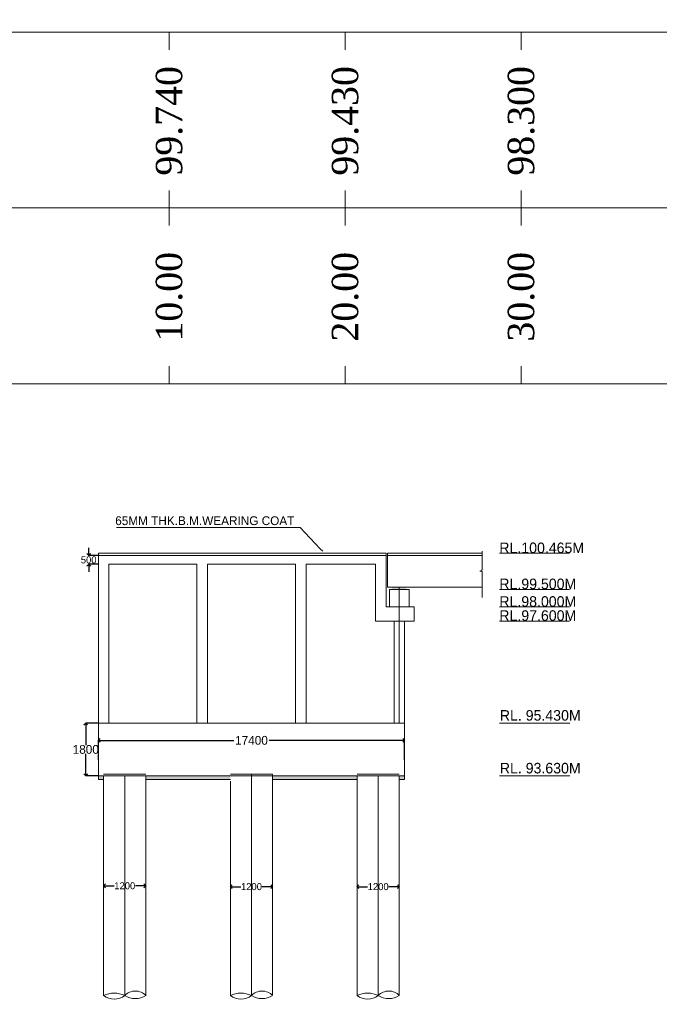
# Model space of a CAD drawing. Header units: millimetres. Extents: x -20950785 to 389010297, y -11535949 to 14056629.
# Tile 51 of 256: x 9322512 to 9358855, y -326331 to -270360. Entities that reach past the tile are written whole.
import ezdxf

# ---------------------------------------------------------------- set-up
doc = ezdxf.new("R2010")
doc.units = ezdxf.units.MM
doc.header["$LTSCALE"] = 60
doc.header["$MEASUREMENT"] = 0
doc.layers.add('TEXT', color=7, linetype='Continuous')
doc.dimstyles.get("Standard").update_dxf_attribs({"dimtxt": 400, "dimasz": 215, "dimexe": 0.18, "dimexo": 0.0625, "dimgap": 0.09, "dimtad": 0, "dimtih": 1, "dimtoh": 1, "dimdec": 0, "dimzin": 4, "dimdsep": 46, "dimtxsty": 'Standard', "dimblk": 'OPEN90', "dimcen": 0, "dimadec": 0, "dimazin": 1, "dimtfac": 1, "dimtdec": 0, "dimtix": 1, "dimtofl": 0, "dimtmove": 0, "dimatfit": 3, "dimldrblk": 'OPEN30', "dimfxl": 1, "dimtolj": 1, "dimtzin": 0, "dimarcsym": 0})

# ---------------------------------------------------------------- blocks, each defined once
blk = doc.blocks.new('_Open90')
at = {"color": 0, "linetype": 'ByBlock', "lineweight": -2}
for p, q in [((0, 0), (-1, 0)), ((-0.5, 0.5), (0, 0)), ((0, 0), (-0.5, -0.5))]:
    blk.add_line(p, q, dxfattribs=at)
blk = doc.blocks.new('*D1638')
at = {"color": 0, "linetype": 'Continuous', "lineweight": -2, "transparency": 16777216}
for p, q in [((9326982, -310344), (9326266, -310344)), ((9326266, -310559), (9326266, -311594)), ((9326266, -313129), (9326266, -312094)), ((9326982, -313344), (9326266, -313344))]:
    blk.add_line(p, q, dxfattribs=at)
at = {"layer": 'Defpoints', "color": 0, "linetype": 'Continuous', "lineweight": 9, "transparency": 16777216}
for p in [(9326982, -310344), (9326266, -313344), (9326982, -313344)]:
    blk.add_point(p, dxfattribs=at)
at = {"color": 0, "linetype": 'Continuous', "lineweight": -2, "transparency": 16777216, "xscale": 215, "yscale": 215, "zscale": 215}
for p, rotation in [((9326266, -310344), 90), ((9326266, -313344), 270)]:
    blk.add_blockref('_Open90', p, dxfattribs=dict(at, rotation=rotation))
at = {"color": 0, "linetype": 'Continuous', "lineweight": 9, "transparency": 16777216, "insert": (9326266, -311844), "char_height": 400, "attachment_point": 5}
blk.add_mtext('\\A1;{\\H1.25x;1800}', dxfattribs=at)
blk = doc.blocks.new('_Open30')
at = {"color": 0, "linetype": 'ByBlock', "lineweight": -2}
for p, q in [((-1, 0.27), (0, 0)), ((0, 0), (-1, -0.27)), ((0, 0), (-1, 0))]:
    blk.add_line(p, q, dxfattribs=at)
blk = doc.blocks.new('*D1579')
at = {"color": 0, "linetype": 'Continuous', "lineweight": -2, "transparency": 16777216}
for p, q in [((9326982, -312437), (9326982, -311329)), ((9327197, -311329), (9334682, -311329)), ((9344167, -311329), (9336683, -311329)), ((9344382, -312437), (9344382, -311329))]:
    blk.add_line(p, q, dxfattribs=at)
at = {"layer": 'Defpoints', "color": 0, "linetype": 'Continuous', "lineweight": 9, "transparency": 16777216}
for p in [(9344382, -311329), (9326982, -312437), (9344382, -312437)]:
    blk.add_point(p, dxfattribs=at)
at = {"color": 0, "linetype": 'Continuous', "lineweight": -2, "transparency": 16777216, "xscale": 215, "yscale": 215, "zscale": 215, "rotation": 180}
blk.add_blockref('_Open90', (9326982, -311329), dxfattribs=at)
at = {"color": 0, "linetype": 'Continuous', "lineweight": -2, "transparency": 16777216, "xscale": 215, "yscale": 215, "zscale": 215}
blk.add_blockref('_Open90', (9344382, -311329), dxfattribs=at)
at = {"color": 0, "linetype": 'Continuous', "lineweight": 9, "transparency": 16777216, "insert": (9335682, -311329), "char_height": 400, "attachment_point": 5}
blk.add_mtext('\\A1;{\\H1.25x;17400}', dxfattribs=at)
blk = doc.blocks.new('*D1642')
at = {"color": 0, "linetype": 'Continuous', "lineweight": -2, "ltscale": 20, "transparency": 16777216}
for p, q in [((9326431, -300605), (9326431, -300390)), ((9326982, -300820), (9326430, -300820)), ((9326982, -301320), (9326430, -301320)), ((9326431, -301535), (9326431, -301750))]:
    blk.add_line(p, q, dxfattribs=at)
at = {"layer": 'Defpoints', "color": 0, "linetype": 'Continuous', "lineweight": 9, "ltscale": 20, "transparency": 16777216}
for p in [(9326431, -300820), (9326982, -300820), (9326982, -301320)]:
    blk.add_point(p, dxfattribs=at)
at = {"color": 0, "linetype": 'Continuous', "lineweight": -2, "ltscale": 20, "transparency": 16777216, "xscale": 215, "yscale": 215, "zscale": 215}
for p, rotation in [((9326431, -300820), 270), ((9326431, -301320), 90)]:
    blk.add_blockref('_Open90', p, dxfattribs=dict(at, rotation=rotation))
at = {"color": 0, "linetype": 'Continuous', "lineweight": 9, "ltscale": 20, "transparency": 16777216, "insert": (9326431, -301070), "char_height": 400, "attachment_point": 5}
blk.add_mtext('\\A1;500', dxfattribs=at)
blk = doc.blocks.new('*D1643')
at = {"color": 0, "linetype": 'Continuous', "lineweight": -2, "transparency": 16777216}
for p, q in [((9327282, -319593), (9327282, -319593)), ((9327497, -319594), (9327882, -319594)), ((9329467, -319594), (9329083, -319594)), ((9329682, -319593), (9329682, -319593))]:
    blk.add_line(p, q, dxfattribs=at)
at = {"layer": 'Defpoints', "color": 0, "linetype": 'Continuous', "lineweight": 9, "transparency": 16777216}
for p in [(9327282, -319594), (9329682, -319594), (9329682, -319594)]:
    blk.add_point(p, dxfattribs=at)
at = {"color": 0, "linetype": 'Continuous', "lineweight": -2, "transparency": 16777216, "xscale": 215, "yscale": 215, "zscale": 215, "rotation": 180}
blk.add_blockref('_Open90', (9327282, -319594), dxfattribs=at)
at = {"color": 0, "linetype": 'Continuous', "lineweight": -2, "transparency": 16777216, "xscale": 215, "yscale": 215, "zscale": 215}
blk.add_blockref('_Open90', (9329682, -319594), dxfattribs=at)
at = {"color": 0, "linetype": 'Continuous', "lineweight": 9, "transparency": 16777216, "insert": (9328482, -319594), "char_height": 400, "attachment_point": 5}
blk.add_mtext('\\A1;1200', dxfattribs=at)
blk = doc.blocks.new('*D1594')
at = {"color": 0, "linetype": 'Continuous', "lineweight": -2, "transparency": 16777216}
for p, q in [((9334482, -319643), (9334482, -319643)), ((9334682, -319644), (9335082, -319644)), ((9336682, -319644), (9336283, -319644)), ((9336882, -319643), (9336882, -319643))]:
    blk.add_line(p, q, dxfattribs=at)
at = {"layer": 'Defpoints', "color": 0, "linetype": 'Continuous', "lineweight": 9, "transparency": 16777216}
for p in [(9334482, -319644), (9336882, -319644), (9336882, -319644)]:
    blk.add_point(p, dxfattribs=at)
at = {"color": 0, "linetype": 'Continuous', "lineweight": -2, "transparency": 16777216, "xscale": 200, "yscale": 200, "zscale": 200, "rotation": 180}
blk.add_blockref('_Open90', (9334482, -319644), dxfattribs=at)
at = {"color": 0, "linetype": 'Continuous', "lineweight": -2, "transparency": 16777216, "xscale": 200, "yscale": 200, "zscale": 200}
blk.add_blockref('_Open90', (9336882, -319644), dxfattribs=at)
at = {"color": 0, "linetype": 'Continuous', "lineweight": 9, "transparency": 16777216, "insert": (9335682, -319644), "char_height": 400, "attachment_point": 5}
blk.add_mtext('\\A1;1200', dxfattribs=at)
blk = doc.blocks.new('*D1595')
at = {"color": 0, "linetype": 'Continuous', "lineweight": -2, "transparency": 16777216}
for p, q in [((9341682, -319643), (9341682, -319643)), ((9341882, -319644), (9342282, -319644)), ((9343882, -319644), (9343483, -319644)), ((9344082, -319643), (9344082, -319643))]:
    blk.add_line(p, q, dxfattribs=at)
at = {"layer": 'Defpoints', "color": 0, "linetype": 'Continuous', "lineweight": 9, "transparency": 16777216}
for p in [(9341682, -319644), (9344082, -319644), (9344082, -319644)]:
    blk.add_point(p, dxfattribs=at)
at = {"color": 0, "linetype": 'Continuous', "lineweight": -2, "transparency": 16777216, "xscale": 200, "yscale": 200, "zscale": 200, "rotation": 180}
blk.add_blockref('_Open90', (9341682, -319644), dxfattribs=at)
at = {"color": 0, "linetype": 'Continuous', "lineweight": -2, "transparency": 16777216, "xscale": 200, "yscale": 200, "zscale": 200}
blk.add_blockref('_Open90', (9344082, -319644), dxfattribs=at)
at = {"color": 0, "linetype": 'Continuous', "lineweight": 9, "transparency": 16777216, "insert": (9342882, -319644), "char_height": 400, "attachment_point": 5}
blk.add_mtext('\\A1;1200', dxfattribs=at)

msp = doc.modelspace()

# ---------------------------------------------------------------- hatches: boundary and pattern name
at = {"lineweight": 9, "ltscale": 20}
h = msp.add_hatch(dxfattribs=at)
h.set_pattern_fill('AR-CONC', color=256, scale=100)
h.set_pattern_definition([(50, (7449959.4, -368372.3), (717.26018, -62.75213), [75, -825]), (355, (7449959.4, -368372.3), (-138.75133, 752.19213), [60, -660]), (100.451444, (7450019.2, -368377.56), (578.50885, 689.44), [63.7402, -701.1421]), (46.1842, (7449959.4, -368172.3), (1067.24133, -165.51928), [112.5, -1237.5]), (96.635635, (7450048.3, -368186.1), (934.66195, 974.1186), [95.61034, -1051.71376]), (351.184164, (7449959.4, -368172.3), (934.66195, 974.1186), [90, -990]), (21, (7450059.4, -368222.3), (596.90705, -402.61889), [75, -825]), (326, (7450059.4, -368222.3), (243.31533, 725.15005), [60, -660]), (71.451445, (7450109.15, -368255.9), (840.22238, 322.53115), [63.7402, -701.1421]), (37.5, (7449959.4, -368372.33), (12.159855, 332.893854), [0, -652, 0, -670, 0, -662.5]), (7.5, (7449959.4, -368372.33), (263.06954, 394.41171), [0, -382, 0, -637, 0, -252.5]), (327.5, (7449736.4, -368372.33), (533.822436, -22.554872), [0, -250, 0, -780, 0, -1035]), (317.5, (7449636.4, -368372.33), (583.18617, 100.10498), [0, -325, 0, -518, 0, -735])])
h.paths.add_polyline_path([(9305042.98, -384239.68), (9303042.98, -384239.68), (9303042.98, -392489.68), (9305042.98, -392489.68)])
h.paths.add_polyline_path([(9305063.93, -404820.18), (9309693.04, -404820.18), (9309693.04, -404038.95), (9305063.93, -404038.95)], flags=9)
h.paths.add_polyline_path([(9305063.93, -400320.18), (9309693.04, -400320.18), (9309693.04, -399538.95), (9305063.93, -399538.95)], flags=9)
h.paths.add_polyline_path([(9305063.42, -392571.69), (9309693.54, -392571.69), (9309693.54, -391787.44), (9305063.42, -391787.44)], flags=9)
h.paths.add_polyline_path([(9305063.42, -384321.69), (9309693.54, -384321.69), (9309693.54, -383537.44), (9305063.42, -383537.44)], flags=9)
h.paths.add_polyline_path([(9305063.93, -374820.18), (9309693.04, -374820.18), (9309693.04, -374038.95), (9305063.93, -374038.95)], flags=9)
h.paths.add_polyline_path([(9313973.91, -402653.12), (9318584.89, -402653.12), (9318584.89, -400724.92), (9313973.91, -400724.92)], flags=9)
h.paths.add_polyline_path([(9314193.96, -379995.34), (9316441.95, -379995.34), (9316441.95, -378909.55), (9314193.96, -378909.55)], flags=9)
h.paths.add_polyline_path([(9299891.52, -409948.64), (9314430.04, -409948.64), (9314430.04, -407866.97), (9299891.52, -407866.97)], flags=9)
h.paths.add_polyline_path([(9313830.17, -397406.65), (9318463.31, -397406.65), (9318463.31, -394634.71), (9313830.17, -394634.71)], flags=9)
h.paths.add_polyline_path([(9313498.94, -388715.78), (9318154.59, -388715.78), (9318154.59, -387629.99), (9313498.94, -387629.99)], flags=9)
h.paths.add_polyline_path([(9413985.31, -333598.75), (9424793.98, -333598.75), (9424793.98, -331283.91), (9413985.31, -331283.91)], flags=9)
h.paths.add_polyline_path([(9383405.73, -238638.61), (9388658.05, -238638.61), (9388658.05, -237335.66), (9383405.73, -237335.66)], flags=9)
h.paths.add_polyline_path([(9383489.63, -236841.36), (9388741.94, -236841.36), (9388741.94, -235538.4), (9383489.63, -235538.4)], flags=9)
h.paths.add_polyline_path([(9402505.26, -237732.81), (9408047.7, -237732.81), (9408047.7, -236429.85), (9402505.26, -236429.85)], flags=9)
h.paths.add_polyline_path([(9402428.52, -235857.48), (9407970.97, -235857.48), (9407970.97, -234554.53), (9402428.52, -234554.53)], flags=9)
h.paths.add_polyline_path([(9364133.54, -237732.81), (9369675.99, -237732.81), (9369675.99, -236429.85), (9364133.54, -236429.85)], flags=9)
h.paths.add_polyline_path([(9364056.8, -235857.48), (9369599.25, -235857.48), (9369599.25, -234554.53), (9364056.8, -234554.53)], flags=9)
h.paths.add_polyline_path([(9470139.99, -397353.43), (9566841.73, -397353.43), (9566841.73, -388863.45), (9470139.99, -388863.45)], flags=9)
h.paths.add_polyline_path([(9552010.34, -416787.57), (9561144.66, -416787.57), (9561144.66, -412444.38), (9552010.34, -412444.38)], flags=9)
h.paths.add_polyline_path([(9494166.13, -408126.44), (9580947.88, -408126.44), (9580947.88, -400905.14), (9494166.13, -400905.14)], flags=9)
h.paths.add_polyline_path([(9468893.12, -416988.19), (9488963.93, -416988.19), (9488963.93, -412710.73), (9468893.12, -412710.73)], flags=9)
h.paths.add_polyline_path([(9562715.43, -387910.9), (9568184.34, -387910.9), (9568184.34, -384361.68), (9562715.43, -384361.68)], flags=9)
h.paths.add_polyline_path([(9550938.3, -422794.46), (9563611.71, -422794.46), (9563611.71, -418517), (9550938.3, -418517)], flags=9)
h.paths.add_polyline_path([(9530595.59, -387988.59), (9535656.82, -387988.59), (9535656.82, -384439.38), (9530595.59, -384439.38)], flags=9)
h.paths.add_polyline_path([(9506972.43, -388227.15), (9512305.84, -388227.15), (9512305.84, -384677.93), (9506972.43, -384677.93)], flags=9)
h.paths.add_polyline_path([(9517674.4, -416644.23), (9530433.07, -416644.23), (9530433.07, -412366.77), (9517674.4, -412366.77)], flags=9)
h.paths.add_polyline_path([(9482212.53, -388150.03), (9489933.27, -388150.03), (9489933.27, -384600.81), (9482212.53, -384600.81)], flags=9)
h.paths.add_polyline_path([(9472773.31, -404978.19), (9487585.44, -404978.19), (9487585.44, -400700.74), (9472773.31, -400700.74)], flags=9)
h.paths.add_polyline_path([(9517436.28, -422731.55), (9534382.81, -422731.55), (9534382.81, -418454.09), (9517436.28, -418454.09)], flags=9)
h.paths.add_polyline_path([(9501707.34, -365850.63), (9577753.12, -365850.63), (9577753.12, -240258.29), (9501707.34, -240258.29)], flags=9)
h.paths.add_polyline_path([(9449811.58, -327898.14), (9455063.89, -327898.14), (9455063.89, -326595.19), (9449811.58, -326595.19)], flags=9)
h.paths.add_polyline_path([(9349562.22, -313541.63), (9355104.67, -313541.63), (9355104.67, -312238.68), (9349562.22, -312238.68)], flags=9)
h.paths.add_polyline_path([(9347213.24, -337446.77), (9358569.92, -337446.77), (9358569.92, -335131.32), (9347213.24, -335131.32)], flags=9)
h.paths.add_polyline_path([(9345865.05, -346911.82), (9351992.76, -346911.82), (9351992.76, -345391.7), (9345865.05, -345391.7)], flags=9)
h.paths.add_polyline_path([(9420584.11, -336053.73), (9432408.63, -336053.73), (9432408.63, -333738.49), (9420584.11, -333738.49)], flags=9)
h.paths.add_polyline_path([(9389335.6, -300830.25), (9396075.39, -300830.25), (9396075.39, -299310.14), (9389335.6, -299310.14)], flags=9)
h.paths.add_polyline_path([(9389335.6, -302668.66), (9395463.3, -302668.66), (9395463.3, -301148.54), (9389335.6, -301148.54)], flags=9)
h.paths.add_polyline_path([(9389335.6, -303753.85), (9395463.3, -303753.85), (9395463.3, -302233.73), (9389335.6, -302233.73)], flags=9)
h.paths.add_polyline_path([(9389258.52, -304780.96), (9395386.22, -304780.96), (9395386.22, -303260.85), (9389258.52, -303260.85)], flags=9)
h.paths.add_polyline_path([(9389258.52, -310501.4), (9395386.22, -310501.4), (9395386.22, -308981.29), (9389258.52, -308981.29)], flags=9)
h.paths.add_polyline_path([(9389278.29, -313512.52), (9395405.99, -313512.52), (9395405.99, -311992.4), (9389278.29, -311992.4)], flags=9)
h.paths.add_polyline_path([(9414444.94, -312646.4), (9419697.26, -312646.4), (9419697.26, -311343.44), (9414444.94, -311343.44)], flags=9)
h.paths.add_polyline_path([(9414444.94, -311827.14), (9419697.26, -311827.14), (9419697.26, -310524.18), (9414444.94, -310524.18)], flags=9)
h.paths.add_polyline_path([(9458693.9, -311780.63), (9463946.22, -311780.63), (9463946.22, -310477.67), (9458693.9, -310477.67)], flags=9)
h.paths.add_polyline_path([(9449811.58, -324793.12), (9455063.89, -324793.12), (9455063.89, -323490.17), (9449811.58, -323490.17)], flags=9)
h.paths.add_polyline_path([(9458677.16, -304443.26), (9468516.31, -304443.26), (9468516.31, -303140.3), (9458677.16, -303140.3)], flags=9)
h.paths.add_polyline_path([(9389294.87, -299744.5), (9399134.03, -299744.5), (9399134.03, -298441.55), (9389294.87, -298441.55)], flags=9)
h.paths.add_polyline_path([(9384195.69, -306101.36), (9385794.75, -306101.36), (9385794.75, -305232.72), (9384195.69, -305232.72)], flags=9)
h.paths.add_polyline_path([(9361995.69, -306102.7), (9363594.75, -306102.7), (9363594.75, -305234.06), (9361995.69, -305234.06)], flags=9)
h.paths.add_polyline_path([(9379311.6, -306096.36), (9380910.66, -306096.36), (9380910.66, -305227.72), (9379311.6, -305227.72)], flags=9)
h.paths.add_polyline_path([(9373111.6, -306079.85), (9374710.66, -306079.85), (9374710.66, -305211.22), (9373111.6, -305211.22)], flags=9)
h.paths.add_polyline_path([(9367110.63, -306096.36), (9368709.69, -306096.36), (9368709.69, -305227.72), (9367110.63, -305227.72)], flags=9)
h.paths.add_polyline_path([(9368069.84, -299361.93), (9381531.49, -299361.93), (9381531.49, -298158.97), (9368069.84, -298158.97)], flags=9)
h.paths.add_polyline_path([(9327769.74, -299369.32), (9339071.11, -299369.32), (9339071.11, -298283.53), (9327769.74, -298283.53)], flags=9)
h.paths.add_polyline_path([(9349535.67, -304868.24), (9354787.99, -304868.24), (9354787.99, -303565.28), (9349535.67, -303565.28)], flags=9)
h.paths.add_polyline_path([(9349535.67, -304069.85), (9354787.99, -304069.85), (9354787.99, -302766.9), (9349535.67, -302766.9)], flags=9)
h.paths.add_polyline_path([(9349535.67, -303068.24), (9354787.99, -303068.24), (9354787.99, -301765.28), (9349535.67, -301765.28)], flags=9)
h.paths.add_polyline_path([(9349535.67, -301019.01), (9355312.63, -301019.01), (9355312.63, -299716.06), (9349535.67, -299716.06)], flags=9)
h.paths.add_polyline_path([(9349562.22, -310541.63), (9355104.67, -310541.63), (9355104.67, -309238.68), (9349562.22, -309238.68)], flags=9)
h.paths.add_polyline_path([(9314363.84, -333493.79), (9315925.46, -333493.79), (9315925.46, -332408), (9314363.84, -332408)], flags=9)
h.paths.add_polyline_path([(9312578.34, -333468.87), (9314139.96, -333468.87), (9314139.96, -332383.07), (9312578.34, -332383.07)], flags=9)
h.paths.add_polyline_path([(9308483.9, -361666.38), (9310357.84, -361666.38), (9310357.84, -360363.43), (9308483.9, -360363.43)], flags=9)
h.paths.add_polyline_path([(9302921.17, -361616.25), (9304795.11, -361616.25), (9304795.11, -360313.29), (9302921.17, -360313.29)], flags=9)
h.paths.add_polyline_path([(9297253.55, -361678.38), (9299127.49, -361678.38), (9299127.49, -360375.43), (9297253.55, -360375.43)], flags=9)
h.paths.add_polyline_path([(9414375, -304228.7), (9422572.51, -304228.7), (9422572.51, -301913.66), (9414375, -301913.66)], flags=9)
h.paths.add_polyline_path([(9420153.66, -329503.83), (9430871.25, -329503.83), (9430871.25, -328566.36), (9420153.66, -328566.36)], flags=9)
h.paths.add_polyline_path([(9422296.31, -328713.78), (9427864.34, -328713.78), (9427864.34, -327776.91), (9422296.31, -327776.91)], flags=9)
h.paths.add_polyline_path([(9386464.47, -320159.35), (9397273.14, -320159.35), (9397273.14, -317844.51), (9386464.47, -317844.51)], flags=9)
h.paths.add_polyline_path([(9423429.15, -345029.23), (9429952.39, -345029.23), (9429952.39, -344091.76), (9423429.15, -344091.76)], flags=9)
h.paths.add_polyline_path([(9384096.03, -346811.82), (9390223.73, -346811.82), (9390223.73, -345291.7), (9384096.03, -345291.7)], flags=9)
h.paths.add_polyline_path([(9414451.47, -350037.06), (9420593.74, -350037.06), (9420593.74, -348943.34), (9414451.47, -348943.34)], flags=9)
h.paths.add_polyline_path([(9450756.87, -349829.35), (9456009.19, -349829.35), (9456009.19, -348526.39), (9450756.87, -348526.39)], flags=9)
h.paths.add_polyline_path([(9439290.04, -370630.47), (9449941.3, -370630.47), (9449941.3, -368350.29), (9439290.04, -368350.29)], flags=9)
h.paths.add_polyline_path([(9403273.66, -370710.22), (9413924.92, -370710.22), (9413924.92, -368430.05), (9403273.66, -368430.05)], flags=9)
h.paths.add_polyline_path([(9300516.87, -366701.34), (9314336.53, -366701.34), (9314336.53, -364638.33), (9300516.87, -364638.33)], flags=9)
h.paths.add_polyline_path([(9366166.87, -377213.33), (9381441.23, -377213.33), (9381441.23, -374933.16), (9366166.87, -374933.16)], flags=9)
h.paths.add_polyline_path([(9458693.9, -305386.84), (9464470.86, -305386.84), (9464470.86, -304083.88), (9458693.9, -304083.88)], flags=9)
h.paths.add_polyline_path([(9458693.9, -312730.69), (9463946.22, -312730.69), (9463946.22, -311427.73), (9458693.9, -311427.73)], flags=9)
h.paths.add_polyline_path([(9458693.9, -309729.68), (9463946.22, -309729.68), (9463946.22, -308426.73), (9458693.9, -308426.73)], flags=9)
h.paths.add_polyline_path([(9458693.9, -308328.07), (9463946.22, -308328.07), (9463946.22, -307025.12), (9458693.9, -307025.12)], flags=9)
h.paths.add_polyline_path([(9458693.9, -307328.07), (9463946.22, -307328.07), (9463946.22, -306025.12), (9458693.9, -306025.12)], flags=9)
h.paths.add_polyline_path([(9413637.58, -327941.52), (9418902.39, -327941.52), (9418902.39, -327004.05), (9413637.58, -327004.05)], flags=9)
h.paths.add_polyline_path([(9413747.21, -325010.47), (9418999.53, -325010.47), (9418999.53, -323707.51), (9413747.21, -323707.51)], flags=9)
h.paths.add_polyline_path([(9414444.94, -309343.42), (9419697.26, -309343.42), (9419697.26, -308040.46), (9414444.94, -308040.46)], flags=9)
h.paths.add_polyline_path([(9414444.94, -307355.23), (9419697.26, -307355.23), (9419697.26, -306052.28), (9414444.94, -306052.28)], flags=9)
h.paths.add_polyline_path([(9414444.94, -306355.23), (9419697.26, -306355.23), (9419697.26, -305052.28), (9414444.94, -305052.28)], flags=9)
h.paths.add_polyline_path([(9435421.89, -303639.18), (9442445.6, -303639.18), (9442445.6, -302336.22), (9435421.89, -302336.22)], flags=9)
h.paths.add_polyline_path([(9444509.1, -303573.48), (9452460.41, -303573.48), (9452460.41, -302270.52), (9444509.1, -302270.52)], flags=9)
h.paths.add_polyline_path([(9440938.37, -305167.62), (9443489.38, -305234.39), (9443517.79, -304148.96), (9440966.78, -304082.2)], flags=9)
h.paths.add_polyline_path([(9445404.56, -305111.44), (9455039.44, -305363.61), (9455067.85, -304278.19), (9445432.97, -304026.01)], flags=9)
h.paths.add_polyline_path([(9336379.21, -300679.59), (9336380.03, -300679.59), (9336380.03, -300679.16), (9336379.21, -300679.16)], flags=9)
h.paths.add_polyline_path([(9431205.45, -223146.7), (9442406.76, -223146.7), (9442406.76, -220540.71), (9431205.45, -220540.71)], flags=9)
h.paths.add_polyline_path([(9320824.74, -223405.63), (9337481.44, -223405.63), (9337481.44, -220799.63), (9320824.74, -220799.63)], flags=9)
h.paths.add_polyline_path([(9384386.02, -234040.14), (9392408.29, -234040.14), (9392408.29, -232520.03), (9384386.02, -232520.03)], flags=9)
h.paths.add_polyline_path([(9379703.62, -232981.1), (9388683.04, -232981.1), (9388683.04, -231460.98), (9379703.62, -231460.98)], flags=9)
h.paths.add_polyline_path([(9376996.53, -230478.8), (9400269.53, -230478.8), (9400269.53, -228307.21), (9376996.53, -228307.21)], flags=9)
h.paths.add_polyline_path([(9470544.37, -270483.67), (9490859.26, -270483.67), (9490859.26, -267280.9), (9470544.37, -267280.9)], flags=9)
h.paths.add_polyline_path([(9474828.62, -288268.09), (9487143.87, -288268.09), (9487143.87, -282565.31), (9474828.62, -282565.31)], flags=9)
h.paths.add_polyline_path([(9474732.2, -277679.86), (9487476.8, -277679.86), (9487476.8, -274477.09), (9474732.2, -274477.09)], flags=9)
h.paths.add_polyline_path([(9410656.28, -267478.28), (9413865.91, -267478.28), (9413865.91, -264220.89), (9410656.28, -264220.89)], flags=9)
h.paths.add_polyline_path([(9417374.5, -262541.27), (9423502.2, -262541.27), (9423502.2, -261021.16), (9417374.5, -261021.16)], flags=9)
h.paths.add_polyline_path([(9357966.28, -267478.28), (9361175.91, -267478.28), (9361175.91, -264220.89), (9357966.28, -264220.89)], flags=9)
h.paths.add_polyline_path([(9364308.68, -262578.54), (9370436.39, -262578.54), (9370436.39, -261058.42), (9364308.68, -261058.42)], flags=9)
h.paths.add_polyline_path([(9395823.55, -263660.39), (9401951.25, -263660.39), (9401951.25, -262140.28), (9395823.55, -262140.28)], flags=9)
h.paths.add_polyline_path([(9392117.31, -268734.73), (9395010.72, -268734.73), (9395010.72, -265627.34), (9392117.31, -265627.34)], flags=9)
h.paths.add_polyline_path([(9380823.55, -263660.39), (9386951.25, -263660.39), (9386951.25, -262140.28), (9380823.55, -262140.28)], flags=9)
h.paths.add_polyline_path([(9377117.31, -268734.73), (9380010.72, -268734.73), (9380010.72, -265627.34), (9377117.31, -265627.34)], flags=9)
h.paths.add_polyline_path([(9410098.66, -279536.02), (9410098.66, -272695.17), (9406895.89, -272695.17), (9406895.89, -279536.02)], flags=9)
h.paths.add_polyline_path([(9410098.66, -289005.56), (9410098.66, -283272.14), (9406895.89, -283272.14), (9406895.89, -289005.56)], flags=9)
h.paths.add_polyline_path([(9395098.66, -279536.02), (9395098.66, -272695.17), (9391895.89, -272695.17), (9391895.89, -279536.02)], flags=9)
h.paths.add_polyline_path([(9395098.66, -288979.6), (9395098.66, -283246.18), (9391895.89, -283246.18), (9391895.89, -288979.6)], flags=9)
h.paths.add_polyline_path([(9380098.66, -279536.02), (9380098.66, -272695.17), (9376895.89, -272695.17), (9376895.89, -279536.02)], flags=9)
h.paths.add_polyline_path([(9380098.66, -288991.5), (9380098.66, -283258.08), (9376895.89, -283258.08), (9376895.89, -288991.5)], flags=9)
h.paths.add_polyline_path([(9365098.66, -279536.02), (9365098.66, -272695.17), (9361895.89, -272695.17), (9361895.89, -279536.02)], flags=9)
h.paths.add_polyline_path([(9365098.66, -288955.81), (9365098.66, -283222.39), (9361895.89, -283222.39), (9361895.89, -288955.81)], flags=9)
h.paths.add_polyline_path([(9462598.66, -279536.02), (9462598.66, -272695.17), (9459395.89, -272695.17), (9459395.89, -279536.02)], flags=9)
h.paths.add_polyline_path([(9462598.66, -289622), (9462598.66, -282781.15), (9459395.89, -282781.15), (9459395.89, -289622)], flags=9)
h.paths.add_polyline_path([(9452598.66, -279502.49), (9452598.66, -272661.65), (9449395.89, -272661.65), (9449395.89, -279502.49)], flags=9)
h.paths.add_polyline_path([(9452598.66, -289622), (9452598.66, -282781.15), (9449395.89, -282781.15), (9449395.89, -289622)], flags=9)
h.paths.add_polyline_path([(9290544.37, -270483.67), (9310859.26, -270483.67), (9310859.26, -267280.9), (9290544.37, -267280.9)], flags=9)
h.paths.add_polyline_path([(9294828.62, -288268.09), (9307143.87, -288268.09), (9307143.87, -282565.31), (9294828.62, -282565.31)], flags=9)
h.paths.add_polyline_path([(9294732.2, -277679.86), (9307476.8, -277679.86), (9307476.8, -274477.09), (9294732.2, -274477.09)], flags=9)
h.paths.add_polyline_path([(9442598.66, -279536.02), (9442598.66, -272695.17), (9439395.89, -272695.17), (9439395.89, -279536.02)], flags=9)
h.paths.add_polyline_path([(9442598.66, -289622), (9442598.66, -282781.15), (9439395.89, -282781.15), (9439395.89, -289622)], flags=9)
h.paths.add_polyline_path([(9432598.66, -279536.02), (9432598.66, -272695.17), (9429395.89, -272695.17), (9429395.89, -279536.02)], flags=9)
h.paths.add_polyline_path([(9432598.66, -289622), (9432598.66, -282781.15), (9429395.89, -282781.15), (9429395.89, -289622)], flags=9)
h.paths.add_polyline_path([(9422598.66, -279536.02), (9422598.66, -272695.17), (9419395.89, -272695.17), (9419395.89, -279536.02)], flags=9)
h.paths.add_polyline_path([(9422598.66, -289622), (9422598.66, -282781.15), (9419395.89, -282781.15), (9419395.89, -289622)], flags=9)
h.paths.add_polyline_path([(9412598.66, -279536.02), (9412598.66, -272695.17), (9409395.89, -272695.17), (9409395.89, -279536.02)], flags=9)
h.paths.add_polyline_path([(9412598.66, -288982.31), (9412598.66, -283248.89), (9409395.89, -283248.89), (9409395.89, -288982.31)], flags=9)
h.paths.add_polyline_path([(9402598.66, -279536.02), (9402598.66, -272695.17), (9399395.89, -272695.17), (9399395.89, -279536.02)], flags=9)
h.paths.add_polyline_path([(9402598.66, -289005.56), (9402598.66, -283272.14), (9399395.89, -283272.14), (9399395.89, -289005.56)], flags=9)
h.paths.add_polyline_path([(9392598.66, -279536.02), (9392598.66, -272695.17), (9389395.89, -272695.17), (9389395.89, -279536.02)], flags=9)
h.paths.add_polyline_path([(9392598.66, -288979.6), (9392598.66, -283246.18), (9389395.89, -283246.18), (9389395.89, -288979.6)], flags=9)
h.paths.add_polyline_path([(9382598.66, -279536.02), (9382598.66, -272695.17), (9379395.89, -272695.17), (9379395.89, -279536.02)], flags=9)
h.paths.add_polyline_path([(9382598.66, -288986.09), (9382598.66, -283252.67), (9379395.89, -283252.67), (9379395.89, -288986.09)], flags=9)
h.paths.add_polyline_path([(9372598.66, -279536.02), (9372598.66, -272695.17), (9369395.89, -272695.17), (9369395.89, -279536.02)], flags=9)
h.paths.add_polyline_path([(9372598.66, -288991.5), (9372598.66, -283258.08), (9369395.89, -283258.08), (9369395.89, -288991.5)], flags=9)
h.paths.add_polyline_path([(9362598.66, -279536.02), (9362598.66, -272695.17), (9359395.89, -272695.17), (9359395.89, -279536.02)], flags=9)
h.paths.add_polyline_path([(9362598.66, -288955.81), (9362598.66, -283222.39), (9359395.89, -283222.39), (9359395.89, -288955.81)], flags=9)
h.paths.add_polyline_path([(9352598.66, -279536.02), (9352598.66, -272695.17), (9349395.89, -272695.17), (9349395.89, -279536.02)], flags=9)
h.paths.add_polyline_path([(9352598.66, -288983.39), (9352598.66, -283249.97), (9349395.89, -283249.97), (9349395.89, -288983.39)], flags=9)
h.paths.add_polyline_path([(9342598.66, -279536.02), (9342598.66, -272695.17), (9339395.89, -272695.17), (9339395.89, -279536.02)], flags=9)
h.paths.add_polyline_path([(9342598.66, -288962.3), (9342598.66, -283228.88), (9339395.89, -283228.88), (9339395.89, -288962.3)], flags=9)
h.paths.add_polyline_path([(9332598.66, -279536.02), (9332598.66, -272695.17), (9329395.89, -272695.17), (9329395.89, -279536.02)], flags=9)
h.paths.add_polyline_path([(9332598.66, -289068.28), (9332598.66, -283334.86), (9329395.89, -283334.86), (9329395.89, -289068.28)], flags=9)
h.paths.add_polyline_path([(9322598.66, -279536.02), (9322598.66, -272695.17), (9319395.89, -272695.17), (9319395.89, -279536.02)], flags=9)
h.paths.add_polyline_path([(9322598.66, -288978.52), (9322598.66, -283245.1), (9319395.89, -283245.1), (9319395.89, -288978.52)], flags=9)
at = {"linetype": 'Continuous', "lineweight": 9}
msp.add_hatch(color=7, dxfattribs=at).paths.add_polyline_path([(9344466.22, -302628.54), (9343666.22, -302628.54), (9343666.22, -302748.54), (9344466.22, -302748.54)])
h = msp.add_hatch(dxfattribs=at)
h.set_pattern_fill('AR-CONC', scale=50, style=0)
h.set_pattern_definition([(50, (9306938.4, -401449.87), (358.6301, -31.3761), [37.5, -412.5]), (355, (9306938.4, -401449.87), (-69.3757, 376.096), [30, -330]), (100.4514, (9306968.3, -401452.48), (289.2547, 344.7198), [31.8701, -350.571]), (46.1842, (9306938.4, -401349.87), (533.6205, -82.7595), [56.25, -618.75]), (96.6356, (9306982.87, -401356.76), (467.3314, 487.059), [47.805, -525.8565]), (351.1842, (9306938.4, -401349.87), (467.331, 487.0593), [45, -495]), (21, (9306988.4, -401374.87), (298.4535, -201.3094), [37.5, -412.5]), (326, (9306988.4, -401374.87), (121.6577, 362.575), [30, -330]), (71.4514, (9307013.27, -401391.64), (420.1113, 161.2652), [31.8701, -350.571]), (37.5, (9306938.4, -401449.87), (6.07993, 166.44693), [0, -326, 0, -335, 0, -331.25]), (7.5, (9306938.4, -401449.87), (131.53477, 197.20586), [0, -191, 0, -318.5, 0, -126.25]), (327.5, (9306826.9, -401449.87), (266.91122, -11.27744), [0, -125, 0, -390, 0, -517.5]), (317.5, (9306776.9, -401449.87), (291.5931, 50.0525), [0, -162.5, 0, -259, 0, -367.5])])
h.paths.add_polyline_path([(9334482.45, -313343.81), (9329682.45, -313343.81), (9329682.45, -313543.81), (9334482.45, -313543.81)])
h.paths.add_polyline_path([(9327282.45, -313343.81), (9326982.45, -313343.81), (9326982.45, -313543.81), (9327282.45, -313543.81)])
h.paths.add_polyline_path([(9341682.45, -313343.81), (9336882.45, -313343.81), (9336882.45, -313543.81), (9341682.45, -313543.81)])
h.paths.add_polyline_path([(9344382.45, -313343.81), (9344082.45, -313343.81), (9344082.45, -313543.81), (9344382.45, -313543.81)])

# ---------------------------------------------------------------- linework, layer by layer
at = {"color": 7, "linetype": 'Continuous', "lineweight": 9, "ltscale": 20}
for p, q in [((9311013.43, -271064.1), (9471013.43, -271064.1)), ((9331013.43, -272064.1), (9331013.43, -271064.1)), ((9341013.43, -272064.1), (9341013.43, -271064.1)), ((9351013.43, -272064.1), (9351013.43, -271064.1)), ((9331013.43, -281064.1), (9331013.43, -280064.1)), ((9341013.43, -281064.1), (9341013.43, -280064.1)), ((9351013.43, -281064.1), (9351013.43, -280064.1)), ((9291013.43, -281064.1), (9491013.43, -281064.1)), ((9331013.43, -282064.1), (9331013.43, -281064.1)), ((9341013.43, -282064.1), (9341013.43, -281064.1)), ((9351013.43, -282064.1), (9351013.43, -281064.1)), ((9351013.43, -282064.1), (9351013.43, -281064.1)), ((9331013.43, -291064.1), (9331013.43, -290064.1)), ((9341013.43, -291064.1), (9341013.43, -290064.1)), ((9351013.43, -291064.1), (9351013.43, -290064.1)), ((9351013.43, -291064.1), (9351013.43, -290064.1)), ((9451013.43, -291064.1), (9311013.43, -291064.1)), ((9334482.45, -325834.04), (9334482.45, -313643.81))]:
    msp.add_line(p, q, dxfattribs=at)
at = {"color": 7, "linetype": 'Continuous', "lineweight": 9}
for p, q in [((9338448.44, -299229.2), (9328019.93, -299229.2)), ((9339586.97, -300432.01), (9338448.44, -299229.2)), ((9339586.97, -300432.01), (9339728.21, -300581.22)), ((9343332.45, -300690.16), (9326982.45, -300690.16)), ((9326982.45, -300690.16), (9326982.45, -300813.81)), ((9326982.45, -300813.81), (9326982.45, -310343.81)), ((9326982.45, -310343.81), (9326982.45, -300813.81)), ((9342732.45, -300820.16), (9326982.45, -300820.16)), ((9343332.45, -300820.16), (9342732.45, -300820.16)), ((9343332.45, -300820.16), (9343332.45, -300690.16)), ((9343332.45, -303743.81), (9343332.45, -300813.81)), ((9343412.45, -300690.16), (9348781.87, -300690.16)), ((9343412.45, -300820.16), (9343412.45, -300690.16)), ((9343412.45, -302620.16), (9343412.45, -300820.16)), ((9343412.45, -300820.16), (9348781.87, -300820.16)), ((9348781.87, -300820.16), (9348781.87, -300570.94)), ((9348781.87, -300570.94), (9348781.87, -301636.86)), ((9349768.34, -300694.59), (9352445.56, -300694.59)), ((9349768.34, -300694.59), (9352445.56, -300694.59)), ((9349768.34, -300694.59), (9353757.35, -300694.59)), ((9332582.45, -301320.16), (9327582.45, -301320.16)), ((9327582.45, -310343.81), (9327582.45, -301320.16)), ((9327582.45, -303443.81), (9327582.45, -301420.16)), ((9332582.45, -310343.81), (9332582.45, -301320.16)), ((9338182.45, -301320.16), (9333182.45, -301320.16)), ((9333182.45, -310343.81), (9333182.45, -301320.16)), ((9338182.45, -310343.81), (9338182.45, -301320.16)), ((9342732.45, -301320.16), (9338782.45, -301320.16)), ((9338782.45, -310343.81), (9338782.45, -301320.16)), ((9342732.45, -303743.81), (9342732.45, -301320.16)), ((9348781.87, -301636.86), (9348651.9, -301711.48)), ((9348651.9, -301711.48), (9348781.87, -301711.48)), ((9348781.87, -301711.48), (9348781.87, -303214.21)), ((9348781.87, -302620.16), (9343412.45, -302620.16)), ((9344632.45, -302743.81), (9343532.45, -302743.81)), ((9343532.45, -302743.81), (9343532.45, -303743.81)), ((9343532.45, -302743.81), (9344632.45, -302743.81)), ((9344632.45, -303743.81), (9344632.45, -302743.81)), ((9349768.34, -302743.81), (9352445.56, -302743.81)), ((9349768.34, -302743.81), (9352445.56, -302743.81)), ((9349768.34, -302743.81), (9353757.35, -302743.81)), ((9342732.45, -303743.81), (9342732.45, -304543.81)), ((9343532.45, -303743.81), (9343332.45, -303743.81)), ((9343382.45, -303743.81), (9344082.45, -303743.81)), ((9344082.45, -303743.81), (9344932.45, -303743.81)), ((9344932.45, -303743.81), (9344932.45, -304543.81)), ((9349768.34, -303743.81), (9353757.35, -303743.81)), ((9327582.45, -310343.81), (9327582.45, -304043.81)), ((9344932.45, -304543.81), (9342732.45, -304543.81)), ((9343782.45, -310343.81), (9343782.45, -304543.81)), ((9344382.45, -310343.81), (9344382.45, -304543.81)), ((9344382.45, -310343.81), (9344382.45, -304543.81)), ((9349768.34, -304543.81), (9353757.35, -304543.81)), ((9326982.45, -310343.81), (9327582.45, -310343.81)), ((9344382.45, -310343.81), (9326982.45, -310343.81)), ((9344382.45, -310343.81), (9326982.45, -310343.81)), ((9326982.45, -313543.81), (9326982.45, -310343.81)), ((9331982.45, -310343.81), (9332582.45, -310343.81)), ((9336982.45, -310343.81), (9337582.45, -310343.81)), ((9341982.45, -310343.81), (9342582.45, -310343.81)), ((9343782.45, -310343.81), (9344382.45, -310343.81)), ((9344382.45, -310343.81), (9344382.45, -313543.81)), ((9349768.34, -310343.81), (9353771.03, -310343.81)), ((9344382.45, -313343.81), (9326982.45, -313343.81)), ((9329682.45, -313243.81), (9327282.45, -313243.81)), ((9327282.45, -325843.19), (9327282.45, -313343.81)), ((9329682.45, -325843.19), (9329682.45, -313343.81)), ((9336882.45, -313243.81), (9334482.45, -313243.81)), ((9336882.45, -313243.81), (9336882.45, -313463.86)), ((9336882.45, -325808.24), (9336882.45, -313343.81)), ((9344082.45, -313243.81), (9341682.45, -313243.81)), ((9341682.45, -325824.88), (9341682.45, -313343.81)), ((9344082.45, -325824.88), (9344082.45, -313343.81)), ((9349768.34, -313343.81), (9353771.03, -313343.81)), ((9326982.45, -313467.61), (9326982.45, -313543.81)), ((9327282.45, -313543.81), (9326982.45, -313543.81)), ((9334482.45, -313543.81), (9329682.45, -313543.81)), ((9341682.45, -313543.81), (9336882.45, -313543.81)), ((9344382.45, -313543.81), (9344082.45, -313543.81)), ((9335682.45, -323243.81), (9335682.45, -320843.81))]:
    msp.add_line(p, q, dxfattribs=at)
for centre, radius, start, end in [((9327882.45, -327090.31), 1392.2, 64.47076, 115.52924), ((9329082.45, -326399.42), 824.41, 43.298588, 136.701412), ((9335082.45, -327090.31), 1392.2, 64.47076, 115.52924), ((9336282.45, -326399.42), 824.41, 43.298588, 136.701412), ((9342282.45, -327090.31), 1392.2, 64.47076, 115.52924), ((9343482.45, -326399.42), 824.41, 43.298588, 136.701412), ((9327882.45, -325055), 983.31, 232.39741, 307.60259), ((9329082.45, -324884.25), 1123.43, 237.718709, 302.281291), ((9335082.45, -325055), 983.31, 232.39741, 307.60259), ((9336282.45, -324884.25), 1123.43, 237.718709, 302.281291), ((9342282.45, -325055), 983.31, 232.39741, 307.60259), ((9343482.45, -324884.25), 1123.43, 237.718709, 302.281291)]:
    msp.add_arc(centre, radius, start, end, dxfattribs=at)
at = {"layer": 'TEXT', "color": 7, "linetype": 'Continuous', "lineweight": 9, "ltscale": 1000}
for p, q in [((9344082.45, -310343.81), (9344082.45, -302620.16)), ((9328482.45, -325834.04), (9328482.45, -313369.61)), ((9335682.45, -325808.24), (9335682.45, -313243.81)), ((9335682.45, -325834.04), (9335682.45, -313343.81)), ((9342882.45, -325834.04), (9342882.45, -313369.61)), ((9335682.45, -325808.24), (9335682.45, -313443.81))]:
    msp.add_line(p, q, dxfattribs=at)

# ---------------------------------------------------------------- texts
at = {"color": 7, "linetype": 'Continuous', "lineweight": 9, "attachment_point": 1}
for s, insert, char_height, width in [('65MM THK.B.M.WEARING COAT ', (9327940.74, -298589.52), 500, 13924.211), ('RL.100.465M', (9349766.26, -300083.65), 600, 3864.4837), ('RL.99.500M', (9349766.26, -302132.88), 600, 3864.4837), ('RL.98.000M', (9349766.26, -303132.88), 600, 3864.4837), ('RL.97.600M', (9349766.26, -303932.88), 600, 5636.8456), ('RL. 95.430M', (9349792.82, -309605.87), 600, 5747.786), ('RL. 93.630M', (9349792.82, -312605.87), 600, 5747.786)]:
    msp.add_mtext(s, dxfattribs=dict(at, insert=insert, char_height=char_height, width=width))
at = {"layer": 'TEXT', "color": 7, "linetype": 'Continuous', "lineweight": 9, "char_height": 1500, "width": 10011.067, "attachment_point": 2, "rotation": 90}
for s, insert in [('{\\fTimes New Roman|b0|i0|c0|p18;99.740}', (9330244.57, -276111.27)), ('{\\fTimes New Roman|b0|i0|c0|p18;99.430}', (9340244.57, -276111.27)), ('{\\fTimes New Roman|b0|i0|c0|p18;98.300}', (9350244.57, -276111.27)), ('{\\fTimes New Roman|b0|i0|c0|p18;10.00}', (9330244.57, -286111.27)), ('{\\fTimes New Roman|b0|i0|c0|p18;20.00}', (9340244.57, -286111.27)), ('{\\fTimes New Roman|b0|i0|c0|p18;30.00}', (9350244.57, -286111.27))]:
    msp.add_mtext(s, dxfattribs=dict(at, insert=insert))

# ---------------------------------------------------------------- dimensions: what is measured, and where the dimension line sits
at = {"color": 7, "linetype": 'Continuous', "lineweight": 9, "ltscale": 20}
dim = msp.add_linear_dim(base=(9326430.5, -300820.16), p1=(9326982.45, -301320.16), p2=(9326982.45, -300820.16), angle=90, dimstyle='Standard', dxfattribs=at)
dim.commit()
dim.dimension.update_dxf_attribs({"geometry": '*D1642', "text_midpoint": (9326430.5, -301070.16)})
at = {"color": 7, "linetype": 'Continuous', "lineweight": 9}
dim = msp.add_linear_dim(base=(9326265.81, -313343.81), p1=(9326982.45, -310343.81), p2=(9326982.45, -313343.81), angle=90, text='{\\H1.25x;1800}', dimstyle='Standard', dxfattribs=at)
dim.commit()
dim.dimension.update_dxf_attribs({"geometry": '*D1638', "text_midpoint": (9326265.81, -311843.81)})
for base, p1, p2, text, picture, middle in [((9344382.45, -311329.23), (9326982.45, -312437.48), (9344382.45, -312437.48), '{\\H1.25x;<>}', '*D1579', (9335682.45, -311329.23)), ((9329682.45, -319593.5), (9327282.45, -319593.5), (9329682.45, -319593.5), '1200', '*D1643', (9328482.45, -319593.5))]:
    dim = msp.add_linear_dim(base=base, p1=p1, p2=p2, text=text, dimstyle='Standard', dxfattribs=at)
    dim.commit()
    dim.dimension.update_dxf_attribs({"geometry": picture, "text_midpoint": middle})
for base, p1, p2, picture, middle in [((9336882.45, -319643.5), (9334482.45, -319643.5), (9336882.45, -319643.5), '*D1594', (9335682.45, -319643.5)), ((9344082.45, -319643.5), (9341682.45, -319643.5), (9344082.45, -319643.5), '*D1595', (9342882.45, -319643.5))]:
    dim = msp.add_linear_dim(base=base, p1=p1, p2=p2, text='1200', dimstyle='Standard', override={"dimasz": 200}, dxfattribs=at)
    dim.commit()
    dim.dimension.update_dxf_attribs({"geometry": picture, "text_midpoint": middle})

doc.saveas('drawing.dxf')
